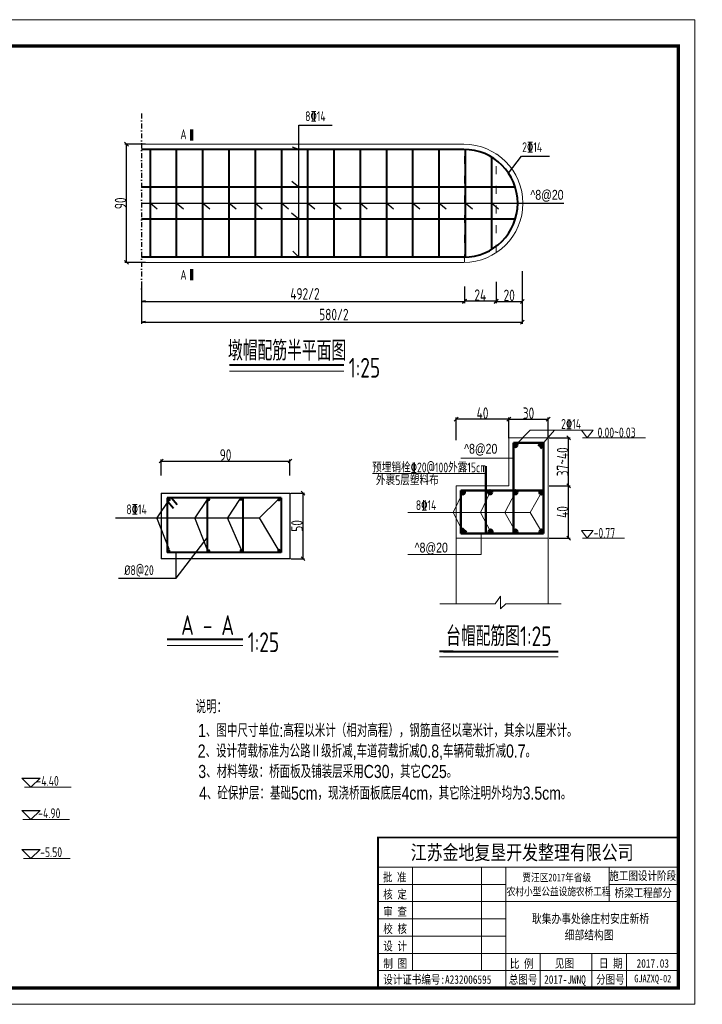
# Model space of a CAD drawing. Header units: inches. Extents: x 112594 to 193184, y 44995 to 116598.
# Tile 25 of 153: x 119868 to 121947, y 58251 to 61251. Entities that reach past the tile are written whole.
import ezdxf

# ---------------------------------------------------------------- set-up
doc = ezdxf.new("R2010")
doc.units = ezdxf.units.IN
doc.header["$MEASUREMENT"] = 0
doc.linetypes.add('ACAD_ISO03W100', pattern=[30, 12, -18])
doc.linetypes.add('DASHDOTX2', pattern=[2, 1, -0.5, 0, -0.5])
doc.layers.get('0').update_dxf_attribs({"lineweight": 15})
for name, color, linetype in [('1', 7, 'Continuous'), ('尺寸', 7, 'Continuous'), ('轴线', 3, 'DASHDOTX2')]:
    doc.layers.add(name, color=color, linetype=linetype)
for name, color, linetype, lineweight in [('2CSX', 1, 'Continuous', 40), ('BM1', 7, 'Continuous', 15), ('文字', 7, 'Continuous', 20), ('细实线', 4, 'Continuous', 25), ('虚线', 2, 'ACAD_ISO03W100', 25), ('轮廓线', 1, 'Continuous', 40), ('配筋1', 1, 'Continuous', 50)]:
    doc.layers.add(name, color=color, linetype=linetype, lineweight=lineweight)
doc.styles.add('DIM_FONT', font='hztxt_e.shx', dxfattribs={"width": 0.8, "bigfont": 'hztxt.shx'})
doc.styles.add('hz-e', font='hztxt_e.shx', dxfattribs={"width": 0.75, "bigfont": 'hztxt.shx'})
doc.styles.add('HZTXT', font='tssdeng.shx', dxfattribs={"width": 0.75, "bigfont": 'hztxt.shx'})
doc.styles.add('图框', font='SIMFANG.TTF', dxfattribs={"width": 0.8, "height": 4})
doc.dimstyles.new('副本STANDARD', dxfattribs={"dimtxt": 45, "dimasz": 7.5, "dimexe": 5, "dimexo": 2.5, "dimgap": 1, "dimtad": 1, "dimdec": 0, "dimzin": 1, "dimdsep": 46, "dimtxsty": 'HZTXT', "dimblk1": 'OBLIQUE', "dimblk2": 'OBLIQUE', "dimsah": 1, "dimcen": 10, "dimclrd": 4, "dimclre": 4, "dimclrt": 4, "dimadec": 0, "dimazin": 0, "dimtfac": 1, "dimtdec": 0, "dimtmove": 2, "dimatfit": 3, "dimldrblk": 'OBLIQUE', "dimfxl": 1, "dimtolj": 1, "dimtzin": 0, "dimarcsym": 0})

# ---------------------------------------------------------------- blocks, each defined once
blk = doc.blocks.new('_Oblique')
at = {"color": 0, "linetype": 'ByBlock', "lineweight": -2}
blk.add_line((-0.5, -0.5), (0.5, 0.5), dxfattribs=at)
blk = doc.blocks.new('*D558')
at = {"layer": '2CSX', "color": 4, "lineweight": -2}
for p, q in [((120299.2, 59861.9), (120299.2, 59911.2)), ((120299.2, 59906.2), (120691.5, 59906.2)), ((120691.5, 59861.9), (120691.5, 59911.2))]:
    blk.add_line(p, q, dxfattribs=at)
at = {"layer": '2CSX', "color": 4, "lineweight": -2, "xscale": 12, "yscale": 12, "zscale": 12, "rotation": 180}
blk.add_blockref('_Oblique', (120299.2, 59906.2), dxfattribs=at)
at = {"layer": '2CSX', "color": 4, "lineweight": -2, "xscale": 12, "yscale": 12, "zscale": 12}
blk.add_blockref('_Oblique', (120691.5, 59906.2), dxfattribs=at)
at = {"layer": '2CSX', "color": 4, "lineweight": -3, "insert": (120495.3, 59924.7), "char_height": 35, "attachment_point": 5, "style": 'HZTXT'}
blk.add_mtext('\\A1;90', dxfattribs=at)
blk = doc.blocks.new('*D559')
at = {"layer": '2CSX', "color": 4, "lineweight": -2}
for p, q in [((120693.9, 59808.6), (120736.2, 59808.6)), ((120731.2, 59608.6), (120731.2, 59808.6)), ((120693.9, 59608.6), (120736.2, 59608.6))]:
    blk.add_line(p, q, dxfattribs=at)
at = {"layer": '2CSX', "color": 4, "lineweight": -2, "xscale": 12, "yscale": 12, "zscale": 12}
for p, rotation in [((120731.2, 59808.6), 90), ((120731.2, 59608.6), 270)]:
    blk.add_blockref('_Oblique', p, dxfattribs=dict(at, rotation=rotation))
at = {"layer": '2CSX', "color": 4, "lineweight": -3, "insert": (120712.7, 59708.6), "char_height": 35, "attachment_point": 5, "rotation": 90, "style": 'HZTXT'}
blk.add_mtext('\\A1;50', dxfattribs=at)
blk = doc.blocks.new('g')
at = {"ltscale": 2}
for p, q in [((-15.4, 0), (-30.8, 15.3)), ((-30.8, 15.3), (0, 15.3)), ((0, 15.3), (-15.4, 0))]:
    blk.add_line(p, q, dxfattribs=at)
blk = doc.blocks.new('_Open')
at = {"color": 0, "linetype": 'ByBlock', "lineweight": -2}
for p, q in [((-1, 0.17), (0, 0)), ((-1, -0.17), (0, 0)), ((0, 0), (-1, 0))]:
    blk.add_line(p, q, dxfattribs=at)
blk = doc.blocks.new('*D621')
at = {"layer": '2CSX', "color": 4, "lineweight": -2}
for p, q in [((120239.2, 60451.8), (120239.2, 60387.5)), ((121223.2, 60427.9), (121223.2, 60387.5)), ((120251.2, 60392.5), (121223.2, 60392.5))]:
    blk.add_line(p, q, dxfattribs=at)
at = {"layer": '2CSX', "color": 4, "lineweight": -2, "xscale": 12, "yscale": 12, "zscale": 12}
blk.add_blockref('_Oblique', (121223.2, 60392.5), dxfattribs=at)
at = {"layer": '2CSX', "color": 4, "lineweight": -2, "xscale": 12, "yscale": 12, "zscale": 12, "rotation": 180}
blk.add_blockref('_Open', (120239.2, 60392.5), dxfattribs=at)
at = {"layer": '2CSX', "color": 4, "lineweight": -3, "insert": (120737.2, 60415.7), "char_height": 35, "attachment_point": 5, "style": 'HZTXT'}
blk.add_mtext('\\A1;492/2', dxfattribs=at)
blk = doc.blocks.new('*D622')
at = {"layer": '2CSX', "color": 4, "lineweight": -2}
for p, q in [((121399.2, 60484.3), (121399.2, 60387.5)), ((121319.2, 60451.8), (121319.2, 60387.5)), ((121319.2, 60392.5), (121399.2, 60392.5))]:
    blk.add_line(p, q, dxfattribs=at)
at = {"layer": '2CSX', "color": 4, "lineweight": -2, "xscale": 12, "yscale": 12, "zscale": 12, "rotation": 180}
blk.add_blockref('_Oblique', (121319.2, 60392.5), dxfattribs=at)
at = {"layer": '2CSX', "color": 4, "lineweight": -2, "xscale": 12, "yscale": 12, "zscale": 12}
blk.add_blockref('_Oblique', (121399.2, 60392.5), dxfattribs=at)
at = {"layer": '2CSX', "color": 4, "lineweight": -3, "insert": (121359.2, 60411), "char_height": 35, "attachment_point": 5, "style": 'HZTXT'}
blk.add_mtext('\\A1;20', dxfattribs=at)
blk = doc.blocks.new('*D623')
at = {"layer": '2CSX', "color": 4, "lineweight": -2}
for p, q in [((121223.2, 60437.9), (121223.2, 60388.2)), ((121319.2, 60437.9), (121319.2, 60388.2)), ((121319.2, 60393.2), (121223.2, 60393.2))]:
    blk.add_line(p, q, dxfattribs=at)
at = {"layer": '2CSX', "color": 4, "lineweight": -2, "xscale": 12, "yscale": 12, "zscale": 12, "rotation": 180}
blk.add_blockref('_Oblique', (121223.2, 60393.2), dxfattribs=at)
at = {"layer": '2CSX', "color": 4, "lineweight": -2, "xscale": 12, "yscale": 12, "zscale": 12}
blk.add_blockref('_Oblique', (121319.2, 60393.2), dxfattribs=at)
at = {"layer": '2CSX', "color": 4, "lineweight": -3, "insert": (121271.2, 60411.7), "char_height": 35, "attachment_point": 5, "style": 'HZTXT'}
blk.add_mtext('\\A1;24', dxfattribs=at)
blk = doc.blocks.new('*D624')
at = {"layer": '2CSX', "color": 4, "lineweight": -2}
for p, q in [((121399.2, 60427.2), (121399.2, 60324.3)), ((120239.2, 60404.1), (120239.2, 60324.3)), ((120251.2, 60329.3), (121399.2, 60329.3))]:
    blk.add_line(p, q, dxfattribs=at)
at = {"layer": '2CSX', "color": 4, "lineweight": -2, "xscale": 12, "yscale": 12, "zscale": 12, "rotation": 180}
blk.add_blockref('_Open', (120239.2, 60329.3), dxfattribs=at)
at = {"layer": '2CSX', "color": 4, "lineweight": -2, "xscale": 12, "yscale": 12, "zscale": 12}
blk.add_blockref('_Oblique', (121399.2, 60329.3), dxfattribs=at)
at = {"layer": '2CSX', "color": 4, "lineweight": -3, "insert": (120825.2, 60352.6), "char_height": 35, "attachment_point": 5, "style": 'HZTXT'}
blk.add_mtext('\\A1;580/2', dxfattribs=at)
blk = doc.blocks.new('*D625')
at = {"layer": '2CSX', "color": 4, "lineweight": -2}
for p, q in [((120251.2, 60871.6), (120188.8, 60871.6)), ((120193.8, 60511.6), (120193.8, 60871.6)), ((120251.2, 60511.6), (120188.8, 60511.6))]:
    blk.add_line(p, q, dxfattribs=at)
at = {"layer": '2CSX', "color": 4, "lineweight": -2, "xscale": 12, "yscale": 12, "zscale": 12}
for p, rotation in [((120193.8, 60871.6), 90), ((120193.8, 60511.6), 270)]:
    blk.add_blockref('_Oblique', p, dxfattribs=dict(at, rotation=rotation))
at = {"layer": '2CSX', "color": 4, "lineweight": -3, "insert": (120175.3, 60691.6), "char_height": 35, "attachment_point": 5, "rotation": 90, "style": 'HZTXT'}
blk.add_mtext('\\A1;90', dxfattribs=at)
blk = doc.blocks.new('*D626')
at = {"layer": '2CSX', "color": 4, "lineweight": -2}
for p, q in [((121358, 59975.4), (121358, 60038.5)), ((121478, 59975.4), (121478, 60038.5)), ((121358, 60033.5), (121478, 60033.5))]:
    blk.add_line(p, q, dxfattribs=at)
at = {"layer": '2CSX', "color": 4, "lineweight": -2, "xscale": 12, "yscale": 12, "zscale": 12, "rotation": 180}
blk.add_blockref('_Oblique', (121358, 60033.5), dxfattribs=at)
at = {"layer": '2CSX', "color": 4, "lineweight": -2, "xscale": 12, "yscale": 12, "zscale": 12}
blk.add_blockref('_Oblique', (121478, 60033.5), dxfattribs=at)
at = {"layer": '2CSX', "color": 4, "lineweight": -3, "insert": (121418, 60052), "char_height": 35, "attachment_point": 5, "style": 'HZTXT'}
blk.add_mtext('\\A1;30', dxfattribs=at)
blk = doc.blocks.new('*D627')
at = {"layer": '2CSX', "color": 4, "lineweight": -2}
for p, q in [((121198, 59969.4), (121198, 60038.5)), ((121358, 59975.4), (121358, 60038.5)), ((121358, 60033.5), (121198, 60033.5))]:
    blk.add_line(p, q, dxfattribs=at)
at = {"layer": '2CSX', "color": 4, "lineweight": -2, "xscale": 12, "yscale": 12, "zscale": 12, "rotation": 180}
blk.add_blockref('_Oblique', (121198, 60033.5), dxfattribs=at)
at = {"layer": '2CSX', "color": 4, "lineweight": -2, "xscale": 12, "yscale": 12, "zscale": 12}
blk.add_blockref('_Oblique', (121358, 60033.5), dxfattribs=at)
at = {"layer": '2CSX', "color": 4, "lineweight": -3, "insert": (121278, 60052), "char_height": 35, "attachment_point": 5, "style": 'HZTXT'}
blk.add_mtext('\\A1;40', dxfattribs=at)
blk = doc.blocks.new('*D640')
at = {"layer": '2CSX', "color": 4, "lineweight": -2}
for p, q in [((121480.5, 59830.9), (121545.3, 59830.9)), ((121540.3, 59670.9), (121540.3, 59830.9)), ((121480.5, 59670.9), (121545.3, 59670.9))]:
    blk.add_line(p, q, dxfattribs=at)
at = {"layer": '2CSX', "color": 4, "lineweight": -2, "xscale": 12, "yscale": 12, "zscale": 12}
for p, rotation in [((121540.3, 59830.9), 90), ((121540.3, 59670.9), 270)]:
    blk.add_blockref('_Oblique', p, dxfattribs=dict(at, rotation=rotation))
at = {"layer": '2CSX', "color": 4, "lineweight": -3, "insert": (121521.8, 59750.9), "char_height": 35, "attachment_point": 5, "rotation": 90, "style": 'HZTXT'}
blk.add_mtext('\\A1;40', dxfattribs=at)
blk = doc.blocks.new('*D641')
at = {"layer": '2CSX', "color": 4, "lineweight": -2}
for p, q in [((121480.5, 59976.9), (121545.3, 59976.9)), ((121540.3, 59830.9), (121540.3, 59976.9)), ((121480.5, 59830.9), (121545.3, 59830.9))]:
    blk.add_line(p, q, dxfattribs=at)
at = {"layer": '2CSX', "color": 4, "lineweight": -2, "xscale": 12, "yscale": 12, "zscale": 12}
for p, rotation in [((121540.3, 59976.9), 90), ((121540.3, 59830.9), 270)]:
    blk.add_blockref('_Oblique', p, dxfattribs=dict(at, rotation=rotation))
at = {"layer": '2CSX', "color": 4, "lineweight": -3, "insert": (121521.8, 59903.9), "char_height": 35, "attachment_point": 5, "rotation": 90, "style": 'HZTXT'}
blk.add_mtext('\\A1;37~40', dxfattribs=at)
blk = doc.blocks.new('三角形')
at = {"layer": '轮廓线', "color": 0, "lineweight": 20}
for p, q in [((24441.9, 199232.1), (24477.5, 199232.1)), ((24459.3, 199208.6), (24441.9, 199232.1)), ((24477.5, 199232.1), (24459.3, 199208.6))]:
    blk.add_line(p, q, dxfattribs=at)

msp = doc.modelspace()

# ---------------------------------------------------------------- hatches: boundary and pattern name
at = {"layer": '配筋1'}
for points in [[(121384.19988, 59955.02038, 1), (121372.02919, 59955.02038, 1)], [(121463.97684, 59955.02038, 1), (121451.80615, 59955.02038, 1)], [(121224.19988, 59810.75397, 1), (121212.02919, 59810.75397, 1)], [(121307.26647, 59810.86949, 1), (121295.09578, 59810.86949, 1)], [(121384.19988, 59810.86949, 1), (121372.02919, 59810.86949, 1)], [(121463.19776, 59810.53014, 1), (121451.02706, 59810.53014, 1)], [(121224.19988, 59690.97511, 1), (121212.02919, 59690.97511, 1)], [(121308.53116, 59690.97511, 1), (121296.36046, 59690.97511, 1)], [(121384.19988, 59690.97511, 1), (121372.02919, 59690.97511, 1)], [(121463.94031, 59690.97511, 1), (121451.76961, 59690.97511, 1)]]:
    msp.add_hatch(color=256, dxfattribs=at).paths.add_polyline_path(points)

# ---------------------------------------------------------------- linework, layer by layer
for p, q in [((113438.54004, 61251.03484), (121924.19669, 61251.03484)), ((121358.02919, 59976.88997), (121358.02919, 59830.88997)), ((121478.02919, 59976.88997), (121358.02919, 59976.88997)), ((121422.61109, 60000.33987), (121378.11454, 59955.02038)), ((121422.61109, 60000.33987), (121581.60427, 60000.33987)), ((121457.8915, 59955.02038), (121497.18636, 60000.33987)), ((121478.02919, 59830.88997), (121478.02919, 59976.88997)), ((121372.02919, 59915.07811), (121212.17334, 59915.07811)), ((121358.02919, 59830.88997), (121198.02919, 59830.88997)), ((121198.02919, 59830.88997), (121198.02919, 59670.88997)), ((121478.02919, 59670.88997), (121478.02919, 59830.88997)), ((121218.11454, 59810.72721), (121188.8998, 59749.56866)), ((121301.18112, 59810.86949), (121272.19705, 59749.56866)), ((121378.11454, 59810.86949), (121346.32443, 59749.56866)), ((121422.98944, 59749.56866), (121457.11241, 59810.53014)), ((121218.11454, 59690.97511), (121188.8998, 59749.56866)), ((121302.44581, 59690.97511), (121272.19705, 59749.56866)), ((121378.11454, 59690.97511), (121346.32443, 59749.56866)), ((121422.98944, 59749.56866), (121457.85496, 59690.97511)), ((121274.10645, 59684.88997), (121274.10645, 59621.44037)), ((121198.02919, 59670.88997), (121478.02919, 59670.88997)), ((121198.02919, 59670.88997), (121198.02919, 59470.88997)), ((121478.02919, 59670.88997), (121478.02919, 59470.88997)), ((121198.02919, 59470.88997), (121148.02919, 59470.88997)), ((121148.02919, 59470.88997), (121316.4232, 59470.88997)), ((121316.4232, 59470.88997), (121332.7484, 59493.91318)), ((121332.7484, 59493.91318), (121332.7484, 59455.86353)), ((121332.7484, 59455.86353), (121349.0736, 59470.88997)), ((121349.0736, 59470.88997), (121517.76714, 59470.88997)), ((121188.81331, 59310.02608), (121146.97775, 59310.02608)), ((121159.43861, 59310.02608), (121377.90867, 59310.02608)), ((121377.90867, 59310.02608), (121508.76553, 59310.02608)), ((121924.19669, 58250.73177), (113438.54004, 58250.73177))]:
    msp.add_line(p, q)
at = {"ltscale": 2}
for p, q in [((121220.93882, 60871.56656), (120239.18882, 60871.56656)), ((121220.93882, 60511.56656), (120239.18882, 60511.56656)), ((120507.55991, 60180.39654), (120855.93689, 60180.39654)), ((120317.1025, 59344.14714), (120548.32327, 59344.14714)), ((119882.6579, 58912.45153), (120025.18503, 58912.45153)), ((119877.48353, 58813.96225), (120020.01065, 58813.96225)), ((119879.56824, 58695.26314), (120022.09536, 58695.26314))]:
    msp.add_line(p, q, dxfattribs=at)
msp.add_arc((121220.93882, 60691.56656), 180, 270, 90)
at = {"layer": '2CSX', "lineweight": -3}
for p, q in [((120299.16934, 59808.64188), (120299.16934, 59608.64188)), ((120299.16934, 59808.64188), (120691.44085, 59808.64188)), ((120691.44085, 59808.64188), (120691.44085, 59608.64188)), ((120323.09359, 59788.55584), (120286.25327, 59732.98649)), ((120438.87915, 59788.55584), (120402.03883, 59732.98649)), ((120537.71928, 59788.95813), (120500.87897, 59733.38879)), ((120655.34614, 59788.55584), (120598.50582, 59732.98649)), ((120160.02017, 59732.98649), (120598.50582, 59732.98649)), ((120323.09359, 59637.41714), (120286.25327, 59732.98649)), ((120438.87915, 59637.41714), (120402.03883, 59732.98649)), ((120542.49457, 59637.41714), (120501.14567, 59732.98649)), ((120655.34614, 59637.41714), (120598.50582, 59732.98649)), ((120691.44085, 59608.64188), (120299.16934, 59608.64188)), ((120169.04669, 59549.19963), (120345.14981, 59549.19963))]:
    msp.add_line(p, q, dxfattribs=at)
at = {"layer": 'BM1', "linetype": 'Continuous'}
msp.add_line((121924.19669, 61251.03484), (121924.19669, 58250.73177), dxfattribs=at)
at = {"layer": 'BM1', "color": 0, "linetype": 'Continuous'}
for p, q in [((121924.19669, 61220.72874), (121924.19669, 58250.73177)), ((121924.19669, 61220.72874), (121924.19669, 58250.73177)), ((121924.19669, 61220.72874), (121924.19669, 58250.73177)), ((121924.19669, 61220.72874), (121924.19669, 58250.73177)), ((121924.19669, 61220.72874), (121924.19669, 58250.73177)), ((120959.55719, 58758.79991), (121874.20179, 58758.79991)), ((120959.55719, 58758.79991), (120959.55719, 58300.72667)), ((120959.55719, 58300.72667), (120959.55719, 58758.79991)), ((120959.55719, 58668.68714), (121874.20179, 58668.68714)), ((121064.68876, 58353.29245), (121064.68876, 58668.68714)), ((121274.95188, 58668.68714), (121274.95188, 58353.29245)), ((121348.54398, 58668.68714), (121348.54398, 58300.72667)), ((121663.93867, 58563.55558), (121663.93867, 58668.68714)), ((120959.55719, 58616.12136), (121348.54398, 58616.12136)), ((121663.93867, 58616.12136), (121874.20179, 58616.12136)), ((120959.55719, 58563.55558), (121874.20179, 58563.55558)), ((120959.55719, 58510.9898), (121348.54398, 58510.9898)), ((120959.55719, 58458.42402), (121348.54398, 58458.42402)), ((120959.55719, 58405.85824), (121874.20179, 58405.85824)), ((121453.67554, 58405.85824), (121453.67554, 58300.72667)), ((121611.37289, 58405.85824), (121611.37289, 58300.72667)), ((121716.50445, 58405.85824), (121716.50445, 58353.29245)), ((121716.50445, 58300.72667), (121716.50445, 58405.85824)), ((120959.55719, 58353.29245), (121874.20179, 58353.29245))]:
    msp.add_line(p, q, dxfattribs=at)
at = {"layer": 'BM1', "color": 0, "linetype": 'Continuous', "const_width": 9.99898}
msp.add_lwpolyline([(117849.21247, 58300.72667), (117849.21247, 61170.73385), (121874.20179, 61170.73385), (121874.20179, 58300.72667)], close=True, dxfattribs=at)
at = {"layer": 'BM1', "color": 0, "linetype": 'Continuous', "const_width": 5.25658}
msp.add_lwpolyline([(121874.20179, 58758.79991), (120959.55719, 58758.79991), (120959.55719, 58300.72667)], dxfattribs=at)
at = {"layer": '尺寸', "ltscale": 2}
for p, q in [((120718.27051, 60527.31656), (120718.27051, 60929.57347)), ((120718.27051, 60929.57347), (120820.44733, 60929.57347)), ((120718.27051, 60855.81656), (120699.12267, 60862.97542)), ((121357.25255, 60783.19968), (121396.82397, 60835.30393)), ((120718.27051, 60740.23656), (120697.32924, 60757.9423)), ((120239.18882, 60691.56656), (121525.69491, 60691.56656)), ((120287.11275, 60673.3403), (120265.18882, 60691.56656)), ((120367.11275, 60673.3403), (120345.18882, 60691.56656)), ((120447.11275, 60673.3403), (120425.18882, 60691.56656)), ((120527.11275, 60673.3403), (120505.18882, 60691.56656)), ((120607.11275, 60673.3403), (120585.18882, 60691.56656)), ((120687.11275, 60673.3403), (120665.18882, 60691.56656)), ((120767.11275, 60673.3403), (120745.18882, 60691.56656)), ((120847.11275, 60673.3403), (120825.18882, 60691.56656)), ((120927.11275, 60673.3403), (120905.18882, 60691.56656)), ((121007.11275, 60673.3403), (120985.18882, 60691.56656)), ((121087.11275, 60673.3403), (121065.18882, 60691.56656)), ((121167.11275, 60673.3403), (121145.18882, 60691.56656)), ((121247.11275, 60673.3403), (121225.18882, 60691.56656)), ((121327.11275, 60673.3403), (121305.18882, 60691.56656)), ((120718.27051, 60642.90656), (120696.34658, 60661.13282)), ((120718.27051, 60527.31656), (120700.29282, 60545.26837))]:
    msp.add_line(p, q, dxfattribs=at)
at = {"layer": '文字', "ltscale": 0.5}
for p, q in [((121774.24596, 59976.88997), (121582.56617, 59976.88997)), ((121288.44832, 59868.70226), (120942.98378, 59868.70226)), ((121422.98944, 59749.56866), (121050.87096, 59749.56866)), ((121710.91034, 59670.88997), (121582.56617, 59670.88997)), ((121274.10645, 59621.44037), (121050.72363, 59621.44037))]:
    msp.add_line(p, q, dxfattribs=at)
at = {"layer": '细实线'}
for p, q in [((121396.82397, 60835.30393), (121481.5678, 60835.30393)), ((120345.14981, 59549.19963), (120439.38786, 59671.77952)), ((120345.14981, 59549.19963), (120345.07622, 59627.29447))]:
    msp.add_line(p, q, dxfattribs=at)
at = {"layer": '细实线', "const_width": 10}
for points in [[(120392.45871, 60917.12633), (120392.45871, 60882.82042)], [(120392.45871, 60457.12469), (120392.45871, 60491.43059)]]:
    msp.add_lwpolyline(points, dxfattribs=at)
at = {"layer": '虚线', "lineweight": 5, "ltscale": 2}
for p, q in [((121223.18882, 60511.58062), (121223.18882, 60871.5525)), ((121319.18882, 60540.74568), (121319.18882, 60842.38744))]:
    msp.add_line(p, q, dxfattribs=at)
at = {"layer": '轮廓线', "ltscale": 2}
for p, q in [((121220.93882, 60855.81656), (120239.18882, 60855.81656)), ((120265.18882, 60855.81656), (120265.18882, 60527.31656)), ((120345.18882, 60855.81656), (120345.18882, 60527.31656)), ((120425.18882, 60855.81656), (120425.18882, 60527.31656)), ((120505.18882, 60855.81656), (120505.18882, 60527.31656)), ((120585.18882, 60855.81656), (120585.18882, 60527.31656)), ((120665.18882, 60855.81656), (120665.18882, 60527.31656)), ((120745.18882, 60855.81656), (120745.18882, 60527.31656)), ((120825.18882, 60855.81656), (120825.18882, 60527.31656)), ((120905.18882, 60855.81656), (120905.18882, 60527.31656)), ((120985.18882, 60855.81656), (120985.18882, 60527.31656)), ((121065.18882, 60855.81656), (121065.18882, 60527.31656)), ((121145.18882, 60855.81656), (121145.18882, 60527.31656)), ((121225.18882, 60855.76157), (121225.18882, 60527.37155)), ((121305.18882, 60832.56301), (121305.18882, 60550.57011)), ((121377.81232, 60740.23656), (120239.18882, 60740.23656)), ((121377.81542, 60642.90656), (120239.18882, 60642.90656)), ((121220.93882, 60527.31656), (120239.18882, 60527.31656)), ((120507.55991, 60199.6686), (120855.93689, 60199.6686)), ((120664.22605, 59793.71982), (120317.84851, 59793.71982)), ((120317.84851, 59793.71982), (120317.84851, 59627.29447)), ((120319.72401, 59782.51889), (120336.54066, 59762.82471)), ((120330.93505, 59793.71982), (120347.7517, 59774.02563)), ((120439.38786, 59793.71982), (120439.38786, 59627.29447)), ((120547.78256, 59793.71982), (120547.78256, 59627.29447)), ((120664.22605, 59793.71982), (120664.22605, 59627.29447)), ((120664.22605, 59627.29447), (120317.84851, 59627.29447)), ((120317.1025, 59363.4192), (120548.32327, 59363.4192))]:
    msp.add_line(p, q, dxfattribs=at)
at = {"layer": '轮廓线'}
for p, q in [((121188.81331, 59325.61182), (121146.97775, 59325.61182)), ((121159.43861, 59325.61182), (121377.90867, 59325.61182)), ((121377.90867, 59325.61182), (121508.76553, 59325.61182))]:
    msp.add_line(p, q, dxfattribs=at)
at = {"layer": '轮廓线', "const_width": 5}
for points in [[(120320.84431, 59788.55584, 1), (120325.84431, 59788.55584, 1)], [(120441.14217, 59788.73227, 1), (120446.14217, 59788.73227, 1)], [(120539.98231, 59790.10637, 1), (120544.98231, 59790.10637, 1)], [(120655.34614, 59788.55584, 1), (120660.34614, 59788.55584, 1)], [(120319.69438, 59632.58079, 1), (120324.69438, 59632.58079, 1)], [(120441.25043, 59632.58079, 1), (120446.25043, 59632.58079, 1)], [(120540.42665, 59633.72906, 1), (120545.42665, 59633.72906, 1)], [(120655.34614, 59633.72906, 1), (120660.34614, 59633.72906, 1)]]:
    msp.add_lwpolyline(points, format="xyb", close=True, dxfattribs=at)
at = {"layer": '轮廓线'}
msp.add_arc((121220.93882, 60691.56656), 164.25, 270, 90, dxfattribs=at)
at = {"layer": '轴线', "ltscale": 15}
msp.add_line((120239.18882, 60964.90353), (120239.18882, 60406.59747), dxfattribs=at)
at = {"layer": '配筋1'}
for p, q in [((121464.02919, 59961.32403), (121372.02919, 59961.32403)), ((121372.02919, 59961.32403), (121372.02919, 59684.88997)), ((121455.56013, 59961.32403), (121447.03427, 59952.87953)), ((121464.02919, 59952.39128), (121454.89519, 59944.6086)), ((121464.02919, 59684.88997), (121464.02919, 59961.32403)), ((121288.44832, 59830.88997), (121288.44832, 59890.88997)), ((121288.44832, 59684.88997), (121288.44832, 59830.88997)), ((121212.02919, 59816.88997), (121212.02919, 59684.88997)), ((121212.02919, 59816.88997), (121464.02919, 59816.88997)), ((121212.02919, 59693.47538), (121220.43426, 59702.04012)), ((121212.02919, 59684.88997), (121464.02919, 59684.88997)), ((121220.64191, 59684.88997), (121228.80469, 59693.68593))]:
    msp.add_line(p, q, dxfattribs=at)
for centre in [(121378.11454, 59955.02038), (121457.8915, 59955.02038), (121218.11453, 59810.75397), (121301.18112, 59810.86949), (121378.11454, 59810.86949), (121457.11241, 59810.53014), (121218.11454, 59690.97511), (121302.44581, 59690.97511), (121378.11454, 59690.97511), (121457.85496, 59690.97511)]:
    msp.add_circle(centre, 6.08535, dxfattribs=at)

# ---------------------------------------------------------------- block references
at = {"layer": '文字', "ltscale": 0.5}
for p in [(97137.88523, -139231.66225), (97137.88523, -139537.66225)]:
    msp.add_blockref('三角形', p, dxfattribs=at)
at = {"layer": '细实线', "xscale": 1.80000000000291, "yscale": 1.80000000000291, "zscale": 1.8}
for p in [(119930.27126, 58912.45153), (119930.27126, 58813.96225), (119930.27126, 58695.26314)]:
    msp.add_blockref('g', p, dxfattribs=at)

# ---------------------------------------------------------------- texts
at = {"style": 'hz-e', "width": 0.8}
for s, p in [('说明：', (120403.93651, 59137.4523)), ('1、图中尺寸单位:高程以米计（相对高程），钢筋直径以毫米计，其余以厘米计。', (120411.5647, 59065.12959)), ('2、设计荷载标准为公路Ⅱ级折减,车道荷载折减0.8,车辆荷载折减0.7。', (120410.52038, 59002.49263)), ('3、材料等级：桥面板及铺装层采用C30，其它C25。', (120412.30303, 58940.2359)), ('4、砼保护层：基础5cm，现浇桥面板底层4cm，其它除注明外均为3.5cm。', (120414.72593, 58874.21339))]:
    msp.add_text(s, height=40, dxfattribs=at).set_placement(p)
at = {"layer": '1', "color": 7, "linetype": 'Continuous', "style": '图框', "width": 0.8}
for s, height, p in [('江苏金地复垦开发整理有限公司 ', 44.4121037, (121059.36477, 58691.28694)), ('批 准', 25.907061, (120974.27665, 58625.01979)), ('贾汪区2017年省级', 23.551873, (121399.25698, 58625.35413)), ('核 定', 25.907061, (120975.59949, 58572.72592)), ('农村小型公益设施农桥工程', 23.5518732, (121351.53444, 58582.74628)), ('审 查', 25.907061, (120975.59949, 58520.16014)), ('校 核', 25.907061, (120975.59949, 58467.59436)), ('设 计', 25.907061, (120975.59949, 58415.02858)), ('制 图', 25.907061, (120975.94046, 58361.73522)), ('比 例', 25.907061, (121361.36079, 58361.45733)), ('见图', 25.907061, (121498.68146, 58362.37953)), ('日 期', 25.907061, (121632.67194, 58362.37953)), ('2017.03', 25.907061, (121747.26326, 58362.37953)), ('设计证书编号:A232006595 ', 25.9070605, (120975.6161, 58313.25645)), ('总图号', 25.907061, (121357.95624, 58313.40986)), ('2017-JWNQ', 25.907061, (121465.70446, 58313.40986)), ('分图号', 25.907061, (121623.96254, 58313.40986))]:
    msp.add_text(s, height=height, dxfattribs=at).set_placement(p)
at = {"layer": '1', "color": 7, "linetype": 'Continuous', "char_height": 25.907061, "width": 215.1817481, "attachment_point": 5, "style": '图框'}
for s, insert in [('施工图设计阶段', (121765.94173, 58640.87057)), ('桥梁工程部分', (121767.46063, 58588.78208))]:
    msp.add_mtext(s, dxfattribs=dict(at, insert=insert))
at = {"layer": '2CSX', "lineweight": -3, "style": 'HZTXT', "width": 0.75}
for s, p in [('8%%13314', (120193.08022, 59743.91179)), ('%%C8@20', (120186.96534, 59558.38266))]:
    msp.add_text(s, height=30, dxfattribs=at).set_placement(p)
at = {"layer": 'BM1', "color": 0, "linetype": 'Continuous', "style": '图框', "width": 0.8}
msp.add_text('GJAZXQ-02', height=23, dxfattribs=at).set_placement((121740.31946, 58317.80761))
at = {"layer": '文字', "ltscale": 0.5, "style": 'HZTXT', "width": 0.75}
for s, p in [('8%%13314', (120737.67008, 60941.74361)), ('A', (120357.44397, 60886.74361)), ('2%%13314', (121398.79054, 60847.47407)), ('A', (120357.44397, 60458.57883)), ('0.00~0.03', (121628.42203, 59978.25655)), ('预埋销栓%%13220@100外露15cm', (120942.00704, 59871.6019)), ('外裹5层塑料布', (120953.33655, 59832.78695)), ('8%%13214', (121074.93165, 59756.77272)), ('-0.77', (121616.32812, 59672.25655)), ('-4.40', (119919.40428, 58916.37218)), ('-4.90', (119924.67108, 58817.8829)), ('-5.50', (119930.55091, 58699.18379))]:
    msp.add_text(s, height=30, dxfattribs=at).set_placement(p)
at = {"layer": '文字', "style": 'HZTXT', "width": 0.75}
for s, height, p in [('墩帽配筋半平面图', 60, (120502.71135, 60212.4395)), ('1:25', 60, (120870.23202, 60160.35735)), ('2%%13214', 30, (121517.29891, 60004.18896)), ('A - A', 60, (120360.01425, 59376.1901)), ('1:25', 60, (120562.6184, 59324.10795))]:
    msp.add_text(s, height=height, dxfattribs=at).set_placement(p)
at = {"layer": '文字', "linetype": 'Continuous', "style": '图框', "width": 0.8}
for s, height, p in [('耿集办事处徐庄村安庄新桥', 27.2755102, (121428.3555, 58498.51123)), ('细部结构图', 27.27551, (121528.24101, 58448.45593))]:
    msp.add_text(s, height=height, dxfattribs=at).set_placement(p)
at = {"layer": '文字', "attachment_point": 1}
for s, insert, char_height, width, style in [('^ 8@20', (121423.68122, 60732.36549), 30, 322.9333333, 'DIM_FONT'), ('^ 8@20', (121221.91517, 59958.50551), 30, 322.9333333, 'DIM_FONT'), ('^ 8@20', (121071.20135, 59657.40365), 30, 322.9333333, 'DIM_FONT'), ('\\pt400;台帽配筋图1:25', (121167.04518, 59402.40108), 60, 661.0096552, 'HZTXT')]:
    msp.add_mtext(s, dxfattribs=dict(at, insert=insert, char_height=char_height, width=width, style=style))

# ---------------------------------------------------------------- dimensions: what is measured, and where the dimension line sits
at = {"layer": '2CSX', "lineweight": -3}
for base, p1, p2, picture, middle in [((120193.79186, 60871.56656), (120253.73471, 60511.56656), (120253.73471, 60871.56656), '*D625', (120175.29186, 60691.56656)), ((120731.19463, 59808.64188), (120691.44085, 59608.64188), (120691.44085, 59808.64188), '*D559', (120712.69463, 59708.64188))]:
    dim = msp.add_linear_dim(base=base, p1=p1, p2=p2, angle=90, dimstyle='副本STANDARD', override={"dimscale": 1, "dimtxt": 35, "dimasz": 12, "dimlfac": 0.25}, dxfattribs=at)
    dim.commit()
    dim.dimension.update_dxf_attribs({"geometry": picture, "text_midpoint": middle})
for base, p1, p2, picture, middle in [((121399.18882, 60392.53703), (121319.18882, 60454.28665), (121399.18882, 60486.79761), '*D622', (121359.18882, 60411.03703)), ((121223.18882, 60393.17903), (121319.18882, 60440.41498), (121223.18882, 60440.41498), '*D623', (121271.18882, 60411.67903))]:
    dim = msp.add_linear_dim(base=base, p1=p1, p2=p2, dimstyle='副本STANDARD', override={"dimscale": 1, "dimtxt": 35, "dimasz": 12, "dimlfac": 0.25}, dxfattribs=at)
    dim.commit()
    dim.dimension.update_dxf_attribs({"geometry": picture, "text_midpoint": middle})
for base, p1, p2, text, override, picture, middle in [((121223.18882, 60392.53703), (120239.18882, 60454.28665), (121223.18882, 60430.41498), '<>/2', {"dimtxt": 35, "dimasz": 12, "dimlfac": 0.5, "dimblk1": 'Open'}, '*D621', (120737.18882, 60415.74857)), ((121399.18882, 60329.33911), (120239.18882, 60406.59747), (121399.18882, 60429.66732), '<>/2', {"dimtxt": 35, "dimasz": 12, "dimlfac": 0.5, "dimblk1": 'Open'}, '*D624', (120825.18882, 60352.55065)), ((121198.02919, 60033.51825), (121358.02919, 59972.88997), (121198.02919, 59966.88997), '40', {"dimtxt": 35, "dimasz": 12, "dimlfac": 0.25}, '*D627', (121278.02919, 60052.01825)), ((121478.02919, 60033.51825), (121358.02919, 59972.88997), (121478.02919, 59972.88997), '30', {"dimtxt": 35, "dimasz": 12, "dimlfac": 0.25}, '*D626', (121418.02919, 60052.01825)), ((120691.52896, 59906.24399), (120299.16934, 59859.40127), (120691.52896, 59859.40127), '90', {"dimscale": 1, "dimtxt": 35, "dimasz": 12, "dimlfac": 0.25}, '*D558', (120495.34915, 59924.74399))]:
    dim = msp.add_linear_dim(base=base, p1=p1, p2=p2, text=text, dimstyle='副本STANDARD', override=override, dxfattribs=at)
    dim.commit()
    dim.dimension.update_dxf_attribs({"geometry": picture, "text_midpoint": middle})
for base, p1, p2, text, picture, middle in [((121540.3211381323, 59976.8899704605), (121478.0291875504, 59830.8899704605), (121478.0291875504, 59976.8899704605), '<>~40', '*D641', (121521.8211381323, 59903.8899704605)), ((121540.32114, 59830.88997), (121478.02919, 59670.88997), (121478.02919, 59830.88997), '40', '*D640', (121521.82114, 59750.88997))]:
    dim = msp.add_linear_dim(base=base, p1=p1, p2=p2, angle=90, text=text, dimstyle='副本STANDARD', override={"dimtxt": 35, "dimasz": 12, "dimlfac": 0.25}, dxfattribs=at)
    dim.commit()
    dim.dimension.update_dxf_attribs({"geometry": picture, "text_midpoint": middle})

doc.saveas('drawing.dxf')
